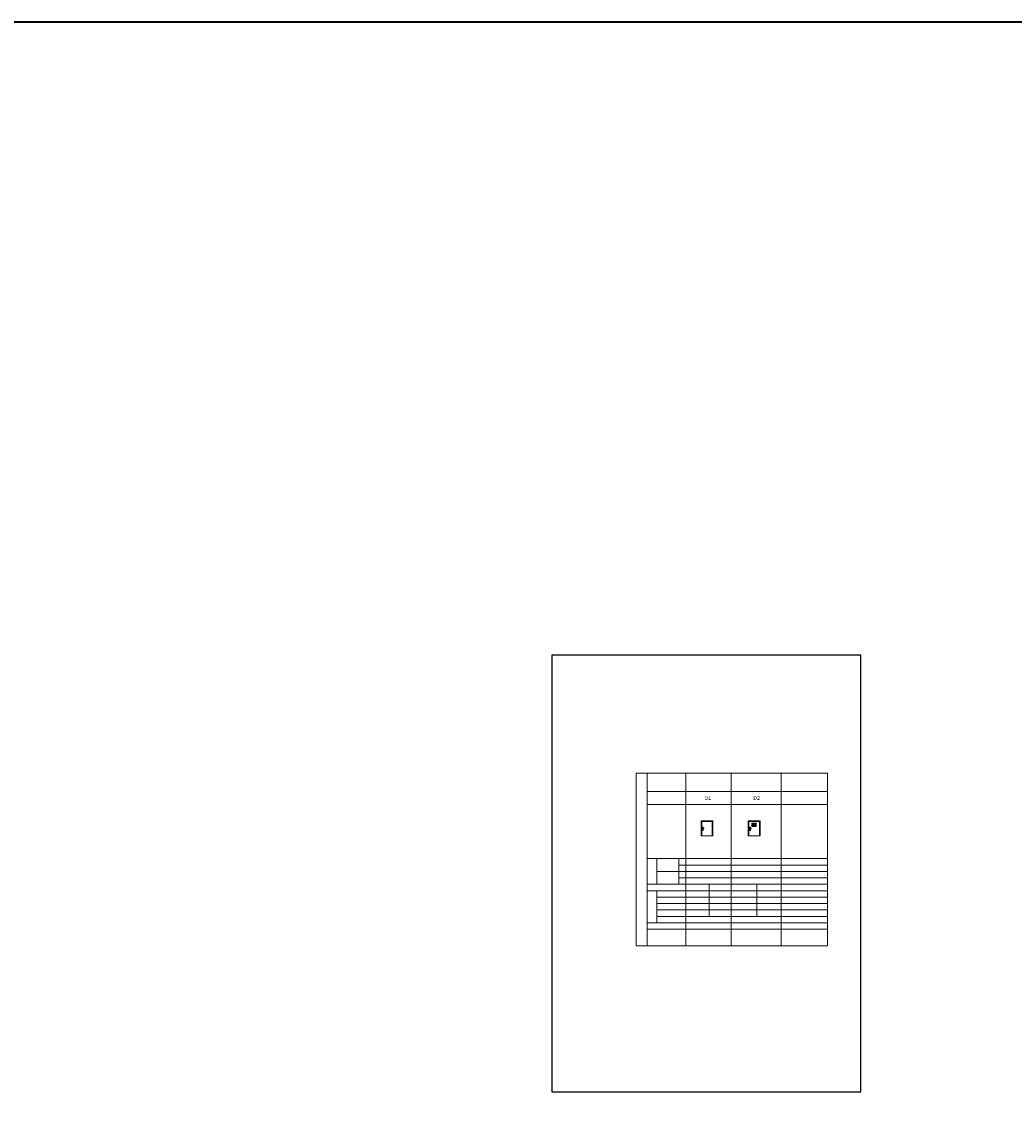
# Model space of a CAD drawing. Header units: millimetres. Extents: x -26513 to 76799, y 0 to 112149.
# Tile 49 of 98: x 4914 to 11594, y 104850 to 112149. Entities that reach past the tile are written whole.
import ezdxf

# ---------------------------------------------------------------- set-up
doc = ezdxf.new("R2010")
doc.units = ezdxf.units.MM
doc.header["$LTSCALE"] = 2
for name, color, linetype, lineweight in [('A-cienkie', 5, 'Continuous', 5), ('Ramka', 52, 'Continuous', 13), ('stolarka', 6, 'Continuous', 9), ('widok', 3, 'Continuous', 13)]:
    doc.layers.add(name, color=color, linetype=linetype, lineweight=lineweight)
doc.layers.add('istn.śiany', color=2, linetype='Continuous')
doc.styles.add('ariel50', font='arial.ttf', dxfattribs={"height": 50})

# ---------------------------------------------------------------- blocks, each defined once
blk = doc.blocks.new('KLAMKA')
at = {"layer": 'widok', "ltscale": 2}
for points in [[(4, 12.7), (4, 0), (0, 0), (0, 22), (4, 22), (4, 14.7)], [(1.3, 6.5), (1.3, 7.6)], [(2.6, 6.6), (2.6, 7.6)]]:
    blk.add_lwpolyline(points, dxfattribs=at)
for centre in [(1, 21.1), (1, 0.9), (3, 21.1), (3, 0.9)]:
    blk.add_circle(centre, 0.353, dxfattribs=at)
for centre, radius, start, end in [((2, 8.3), 0.972, 309.64644, 230.34391), ((2.1, 13.6), 0.985, 96.71305, 269.96947), ((2, 6.5), 0.62, 179.63847, 1.21054), ((3.5, -1.9), 16.5, 62.64321, 95.49921), ((2.8, 20.2), 7.59, 264.67143, 305.52281), ((4.2, -0.5), 14.9, 62.27687, 78.2734), ((11.1, 12.7), 0.108, 249.20327, 74.05236)]:
    blk.add_arc(centre, radius, start, end, dxfattribs=at)

msp = doc.modelspace()

# ---------------------------------------------------------------- hatches: boundary and pattern name
at = {"layer": 'A-cienkie', "ltscale": 2}
h = msp.add_hatch(dxfattribs=at)
h.set_pattern_fill('ANGLE', color=256, scale=0.5, style=0)
h.set_pattern_definition([(0, (5744.4966, 105145.3977), (0, 3.4925), [2.54, -0.9525]), (90, (5744.4966, 105145.3977), (-3.4925, 2e-16), [2.54, -0.9525])])
h.paths.add_polyline_path([(9857.3, 106732.4), (9857.3, 106755.7), (9827.7, 106755.7), (9827.7, 106732.4)])

# ---------------------------------------------------------------- linework, layer by layer
at = {"layer": 'Defpoints'}
msp.add_lwpolyline([(8482.6, 107886.5), (8482.6, 104946.5), (10561.6, 104946.5), (10561.6, 107886.5)], close=True, dxfattribs=at)
at = {"layer": 'istn.śiany', "lineweight": 40}
msp.add_lwpolyline([(-26512.9, 112148.8), (40236.1, 112148.8), (40236.1, 89472.4), (-26512.9, 89472.4)], close=True, dxfattribs=at)
at = {"layer": 'Ramka', "lineweight": 9}
for p, q in [((9049.7, 107091.3), (10335.8, 107091.3)), ((9049.7, 107091.3), (9049.7, 105929.3)), ((9124.1, 107091.3), (9124.1, 105929.3)), ((9382.6, 107091.3), (9382.6, 105929.3)), ((9688, 107091.3), (9688, 105929.3)), ((10024.8, 107091.3), (10024.8, 105929.3)), ((10335.8, 107091.3), (10335.8, 105929.3)), ((9120.5, 106967.5), (10335.8, 106967.5)), ((9124.1, 106880.8), (10335.8, 106880.8)), ((9124.1, 106516.5), (10335.8, 106516.5)), ((9187.9, 106517.3), (9187.9, 106343.7)), ((9336.9, 106516.5), (9336.9, 106343.7)), ((9187.9, 106430.1), (10335.8, 106430.1)), ((9336.9, 106473.3), (10335.8, 106473.3)), ((9336.9, 106386.9), (10335.8, 106386.9)), ((9124.1, 106343.7), (10335.8, 106343.7)), ((9124.1, 106300.5), (10335.8, 106300.5)), ((9147.9, 106343.7), (10335.8, 106343.7)), ((9147.9, 106343.7), (10335.8, 106343.7)), ((9187.9, 106300.5), (9187.9, 106084.5)), ((9539.3, 106343.7), (9539.3, 106127.7)), ((9860.3, 106343.7), (9860.3, 106127.7)), ((9187.9, 106257.3), (10335.8, 106257.3)), ((9187.9, 106214.1), (10335.8, 106214.1)), ((9187.9, 106170.9), (10335.8, 106170.9)), ((9124.1, 106084.5), (10335.8, 106084.5)), ((9187.9, 106127.7), (10335.8, 106127.7)), ((9124.1, 106041.3), (10335.8, 106041.3)), ((9049.7, 105929.3), (10335.8, 105929.3))]:
    msp.add_line(p, q, dxfattribs=at)
at = {"layer": 'stolarka', "ltscale": 12}
for p, q in [((9485.5, 106770.5), (9485.5, 106670.5)), ((9485.5, 106770.5), (9565.5, 106770.5)), ((9485.5, 106770.5), (9565.5, 106770.5)), ((9485.5, 106770.5), (9485.5, 106670.5)), ((9565.5, 106770.5), (9485.5, 106770.5)), ((9565.5, 106770.5), (9485.5, 106770.5)), ((9490.5, 106765.5), (9490.5, 106670.5)), ((9490.5, 106765.5), (9560.5, 106765.5)), ((9490.5, 106765.5), (9490.5, 106670.5)), ((9560.5, 106765.5), (9490.5, 106765.5)), ((9560.5, 106765.5), (9560.5, 106670.5)), ((9560.5, 106765.5), (9560.5, 106670.5)), ((9565.5, 106770.5), (9565.5, 106670.5)), ((9565.5, 106770.5), (9565.5, 106670.5)), ((9803.2, 106770.5), (9803.2, 106670.5)), ((9803.2, 106770.5), (9883.2, 106770.5)), ((9803.2, 106770.5), (9883.2, 106770.5)), ((9803.2, 106770.5), (9803.2, 106670.5)), ((9883.2, 106770.5), (9803.2, 106770.5)), ((9883.2, 106770.5), (9803.2, 106770.5)), ((9808.2, 106765.5), (9808.2, 106670.5)), ((9808.2, 106765.5), (9878.2, 106765.5)), ((9808.2, 106765.5), (9808.2, 106670.5)), ((9878.2, 106765.5), (9808.2, 106765.5)), ((9878.2, 106765.5), (9878.2, 106670.5)), ((9878.2, 106765.5), (9878.2, 106670.5)), ((9883.2, 106770.5), (9883.2, 106670.5)), ((9883.2, 106770.5), (9883.2, 106670.5)), ((9485.5, 106670.5), (9565.5, 106670.5)), ((9565.5, 106670.5), (9485.5, 106670.5)), ((9803.2, 106670.5), (9883.2, 106670.5)), ((9883.2, 106670.5), (9803.2, 106670.5))]:
    msp.add_line(p, q, dxfattribs=at)
at = {"layer": 'stolarka', "ltscale": 2}
msp.add_lwpolyline([(9827.7, 106755.7), (9857.3, 106755.7), (9857.3, 106732.4), (9827.7, 106732.4)], close=True, dxfattribs=at)

# ---------------------------------------------------------------- block references
at = {"layer": 'stolarka', "ltscale": 12}
for p in [(9496.3, 106706.6), (9813.9, 106706.6)]:
    msp.add_blockref('KLAMKA', p, dxfattribs=at)

# ---------------------------------------------------------------- texts
at = {"layer": 'stolarka', "ltscale": 12, "style": 'ariel50'}
for s, p in [('D1', (9510.7, 106912.2)), ('D2', (9837.6, 106912.2))]:
    msp.add_text(s, height=24.5, dxfattribs=at).set_placement(p)

doc.saveas('drawing.dxf')
